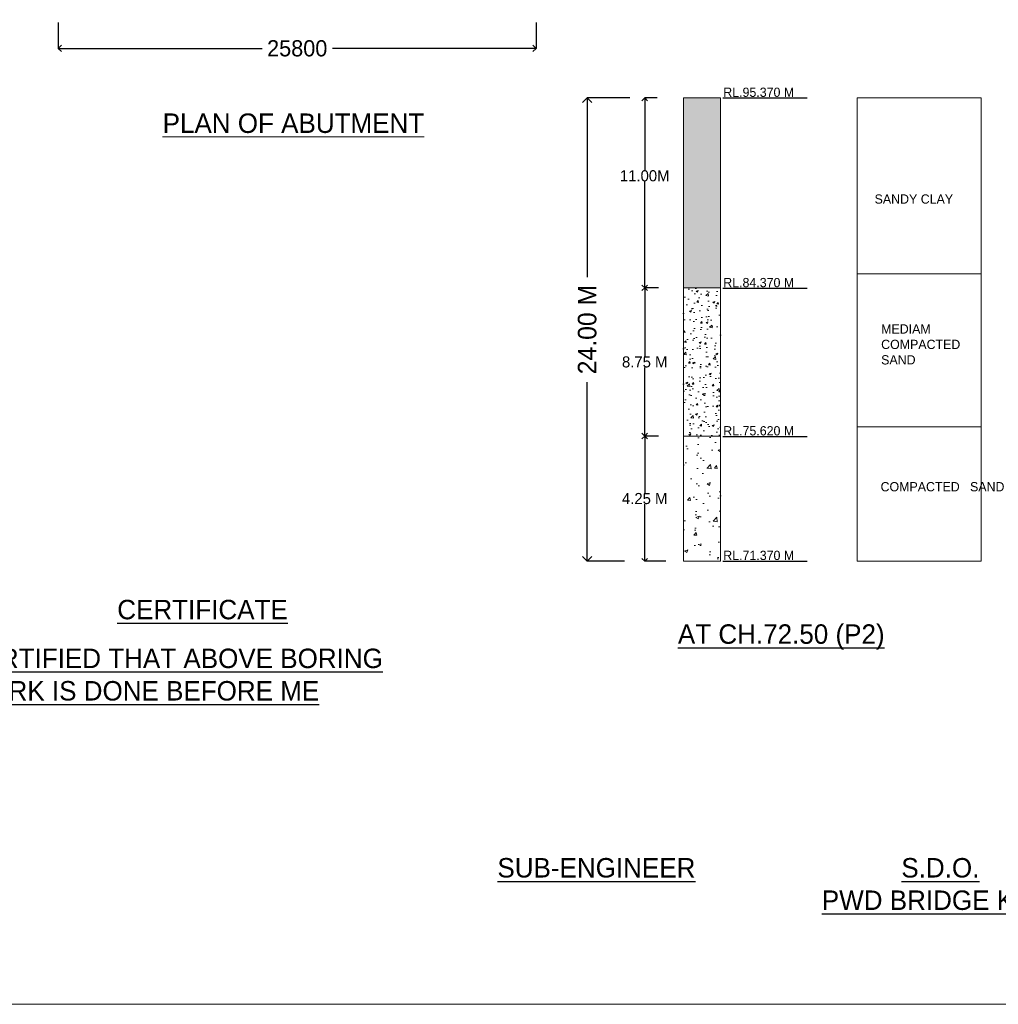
# Model space of a CAD drawing. Header units: millimetres. Extents: x -20950785 to 389010297, y -11535949 to 14056629.
# Tile 167 of 256: x 12066476 to 12119303, y -1347390 to -1294239. Entities that reach past the tile are written whole.
import ezdxf

# ---------------------------------------------------------------- set-up
doc = ezdxf.new("R2010")
doc.units = ezdxf.units.MM
doc.header["$LTSCALE"] = 60
doc.header["$MEASUREMENT"] = 0
doc.dimstyles.get("Standard").update_dxf_attribs({"dimtxt": 400, "dimasz": 215, "dimexe": 0.18, "dimexo": 0.0625, "dimgap": 0.09, "dimtad": 0, "dimtih": 1, "dimtoh": 1, "dimdec": 0, "dimzin": 4, "dimdsep": 46, "dimtxsty": 'Standard', "dimblk": 'OPEN90', "dimcen": 0, "dimadec": 0, "dimazin": 1, "dimtfac": 1, "dimtdec": 0, "dimtix": 1, "dimtofl": 0, "dimtmove": 0, "dimatfit": 3, "dimldrblk": 'OPEN30', "dimfxl": 1, "dimtolj": 1, "dimtzin": 0, "dimarcsym": 0})

# ---------------------------------------------------------------- blocks, each defined once
blk = doc.blocks.new('_Open90')
at = {"color": 0, "linetype": 'ByBlock', "lineweight": -2}
for p, q in [((0, 0), (-1, 0)), ((-0.5, 0.5), (0, 0)), ((0, 0), (-0.5, -0.5))]:
    blk.add_line(p, q, dxfattribs=at)
blk = doc.blocks.new('*D755')
at = {"color": 0, "linetype": 'Continuous', "lineweight": -2, "ltscale": 20, "transparency": 16777216}
for p, q in [((12068557, -1294397), (12068557, -1295789)), ((12094357, -1294397), (12094357, -1295789)), ((12068907, -1295789), (12079561, -1295789)), ((12094007, -1295789), (12083353, -1295789))]:
    blk.add_line(p, q, dxfattribs=at)
at = {"layer": 'Defpoints', "color": 0, "linetype": 'Continuous', "lineweight": 9, "ltscale": 20, "transparency": 16777216}
for p in [(12068557, -1294397), (12094357, -1294397), (12094357, -1295789)]:
    blk.add_point(p, dxfattribs=at)
at = {"color": 0, "linetype": 'Continuous', "lineweight": -2, "ltscale": 20, "transparency": 16777216, "xscale": 350, "yscale": 350, "zscale": 350, "rotation": 180}
blk.add_blockref('_Open90', (12068557, -1295789), dxfattribs=at)
at = {"color": 0, "linetype": 'Continuous', "lineweight": -2, "ltscale": 20, "transparency": 16777216, "xscale": 350, "yscale": 350, "zscale": 350}
blk.add_blockref('_Open90', (12094357, -1295789), dxfattribs=at)
at = {"color": 0, "linetype": 'Continuous', "lineweight": 9, "ltscale": 20, "transparency": 16777216, "insert": (12081457, -1295789), "char_height": 700, "attachment_point": 5}
blk.add_mtext('\\A1;{\\H1.25x;25800}', dxfattribs=at)
blk = doc.blocks.new('_Open30')
at = {"color": 0, "linetype": 'ByBlock', "lineweight": -2}
for p, q in [((-1, 0.27), (0, 0)), ((0, 0), (-1, -0.27)), ((0, 0), (-1, 0))]:
    blk.add_line(p, q, dxfattribs=at)
blk = doc.blocks.new('*D810')
at = {"color": 0, "lineweight": -2, "ltscale": 20, "transparency": 16777216}
for p, q in [((12100880, -1298466), (12100215, -1298466)), ((12100215, -1298766), (12100215, -1302369)), ((12100215, -1308416), (12100215, -1302969)), ((12100960, -1308716), (12100215, -1308716))]:
    blk.add_line(p, q, dxfattribs=at)
at = {"layer": 'Defpoints', "color": 0, "lineweight": 9, "ltscale": 20, "transparency": 16777216}
for p in [(12100215, -1298466), (12100880, -1298466), (12100960, -1308716)]:
    blk.add_point(p, dxfattribs=at)
at = {"color": 0, "lineweight": -2, "ltscale": 20, "transparency": 16777216, "xscale": 300, "yscale": 300, "zscale": 300}
for p, rotation in [((12100215, -1298466), 90), ((12100215, -1308716), 270)]:
    blk.add_blockref('_Open90', p, dxfattribs=dict(at, rotation=rotation))
at = {"color": 0, "lineweight": 9, "ltscale": 20, "transparency": 16777216, "insert": (12100215, -1302669), "char_height": 400, "attachment_point": 5}
blk.add_mtext('\\A1;{\\H1.5x;11.00M}', dxfattribs=at)
blk = doc.blocks.new('*D811')
at = {"color": 0, "lineweight": -2, "ltscale": 20, "transparency": 16777216}
for p, q in [((12100960, -1308716), (12100215, -1308716)), ((12100215, -1309016), (12100215, -1312416)), ((12100215, -1316416), (12100215, -1313016)), ((12100960, -1316716), (12100215, -1316716))]:
    blk.add_line(p, q, dxfattribs=at)
at = {"layer": 'Defpoints', "color": 0, "lineweight": 9, "ltscale": 20, "transparency": 16777216}
for p in [(12100215, -1308716), (12100960, -1308716), (12100960, -1316716)]:
    blk.add_point(p, dxfattribs=at)
at = {"color": 0, "lineweight": -2, "ltscale": 20, "transparency": 16777216, "xscale": 300, "yscale": 300, "zscale": 300}
for p, rotation in [((12100215, -1308716), 90), ((12100215, -1316716), 270)]:
    blk.add_blockref('_Open90', p, dxfattribs=dict(at, rotation=rotation))
at = {"color": 0, "lineweight": 9, "ltscale": 20, "transparency": 16777216, "insert": (12100215, -1312716), "char_height": 400, "attachment_point": 5}
blk.add_mtext('\\A1;{\\H1.5x;8.75 M}', dxfattribs=at)
blk = doc.blocks.new('*D812')
at = {"color": 0, "lineweight": -2, "ltscale": 20, "transparency": 16777216}
for p, q in [((12100960, -1316716), (12100215, -1316716)), ((12100215, -1317016), (12100215, -1319791)), ((12100215, -1323166), (12100215, -1320391)), ((12101356, -1323466), (12100215, -1323466))]:
    blk.add_line(p, q, dxfattribs=at)
at = {"layer": 'Defpoints', "color": 0, "lineweight": 9, "ltscale": 20, "transparency": 16777216}
for p in [(12100215, -1316716), (12100960, -1316716), (12101356, -1323466)]:
    blk.add_point(p, dxfattribs=at)
at = {"color": 0, "lineweight": -2, "ltscale": 20, "transparency": 16777216, "xscale": 300, "yscale": 300, "zscale": 300}
for p, rotation in [((12100215, -1316716), 90), ((12100215, -1323466), 270)]:
    blk.add_blockref('_Open90', p, dxfattribs=dict(at, rotation=rotation))
at = {"color": 0, "lineweight": 9, "ltscale": 20, "transparency": 16777216, "insert": (12100215, -1320091), "char_height": 400, "attachment_point": 5}
blk.add_mtext('\\A1;{\\H1.5x;4.25 M}', dxfattribs=at)
blk = doc.blocks.new('*D813')
at = {"color": 0, "lineweight": -2, "transparency": 16777216}
for p, q in [((12099409, -1298466), (12097113, -1298466)), ((12097113, -1298966), (12097113, -1308132)), ((12097113, -1322966), (12097113, -1313799)), ((12099118, -1323466), (12097113, -1323466))]:
    blk.add_line(p, q, dxfattribs=at)
at = {"layer": 'Defpoints', "color": 0, "lineweight": 9, "transparency": 16777216}
for p in [(12099409, -1298466), (12097113, -1323466), (12099118, -1323466)]:
    blk.add_point(p, dxfattribs=at)
at = {"color": 0, "lineweight": -2, "transparency": 16777216, "xscale": 500, "yscale": 500, "zscale": 500}
for p, rotation in [((12097113, -1298466), 90), ((12097113, -1323466), 270)]:
    blk.add_blockref('_Open90', p, dxfattribs=dict(at, rotation=rotation))
at = {"color": 0, "transparency": 16777216, "insert": (12097113, -1310966), "char_height": 1000, "attachment_point": 5, "rotation": 90}
blk.add_mtext('\\A1;24.00 M', dxfattribs=at)

msp = doc.modelspace()

# ---------------------------------------------------------------- hatches: boundary and pattern name
at = {"lineweight": 9, "ltscale": 20}
h = msp.add_hatch(dxfattribs=at)
h.set_pattern_fill('AR-CONC', color=256, scale=100)
h.set_pattern_definition([(50, (10157580.54, -1292098.4), (717.26018, -62.75213), [75, -825]), (355, (10157580.54, -1292098.4), (-138.75133, 752.19213), [60, -660]), (100.451444, (10157640.3, -1292103.65), (578.50885, 689.44), [63.7402, -701.1421]), (46.1842, (10157580.5, -1291898.4), (1067.24133, -165.51928), [112.5, -1237.5]), (96.635635, (10157669.5, -1291912.2), (934.66195, 974.1186), [95.61034, -1051.71376]), (351.184164, (10157580.5, -1291898.4), (934.66195, 974.1186), [90, -990]), (21, (10157680.54, -1291948.4), (596.90705, -402.61889), [75, -825]), (326, (10157680.54, -1291948.4), (243.31533, 725.15005), [60, -660]), (71.451445, (10157730.3, -1291982), (840.22238, 322.53115), [63.7402, -701.1421]), (37.5, (10157580.54, -1292098.43), (12.159855, 332.893854), [0, -652, 0, -670, 0, -662.5]), (7.5, (10157580.54, -1292098.43), (263.06954, 394.41171), [0, -382, 0, -637, 0, -252.5]), (327.5, (10157357.54, -1292098.43), (533.822436, -22.554872), [0, -250, 0, -780, 0, -1035]), (317.5, (10157257.54, -1292098.43), (583.18617, 100.10498), [0, -325, 0, -518, 0, -735])])
h.paths.add_polyline_path([(12012664.11, -1307965.78), (12010664.11, -1307965.78), (12010664.11, -1316215.78), (12012664.11, -1316215.78)])
h.paths.add_polyline_path([(12012685.05, -1328546.28), (12017314.17, -1328546.28), (12017314.17, -1327765.05), (12012685.05, -1327765.05)], flags=9)
h.paths.add_polyline_path([(12012685.05, -1324046.28), (12017314.17, -1324046.28), (12017314.17, -1323265.05), (12012685.05, -1323265.05)], flags=9)
h.paths.add_polyline_path([(12012684.55, -1316297.79), (12017314.67, -1316297.79), (12017314.67, -1315513.54), (12012684.55, -1315513.54)], flags=9)
h.paths.add_polyline_path([(12012684.55, -1308047.79), (12017314.67, -1308047.79), (12017314.67, -1307263.54), (12012684.55, -1307263.54)], flags=9)
h.paths.add_polyline_path([(12012685.05, -1298546.28), (12017314.17, -1298546.28), (12017314.17, -1297765.05), (12012685.05, -1297765.05)], flags=9)
h.paths.add_polyline_path([(12021595.04, -1326379.21), (12026206.02, -1326379.21), (12026206.02, -1324451.02), (12021595.04, -1324451.02)], flags=9)
h.paths.add_polyline_path([(12021815.09, -1303721.44), (12024063.08, -1303721.44), (12024063.08, -1302635.64), (12021815.09, -1302635.64)], flags=9)
h.paths.add_polyline_path([(12007512.65, -1333674.74), (12022051.16, -1333674.74), (12022051.16, -1331593.07), (12007512.65, -1331593.07)], flags=9)
h.paths.add_polyline_path([(12021451.29, -1321132.75), (12026084.44, -1321132.75), (12026084.44, -1318360.81), (12021451.29, -1318360.81)], flags=9)
h.paths.add_polyline_path([(12021120.07, -1312441.88), (12025775.71, -1312441.88), (12025775.71, -1311356.09), (12021120.07, -1311356.09)], flags=9)
h.paths.add_polyline_path([(12121606.44, -1257324.85), (12132415.1, -1257324.85), (12132415.1, -1255010.01), (12121606.44, -1255010.01)], flags=9)
h.paths.add_polyline_path([(12091026.86, -1162364.71), (12096279.18, -1162364.71), (12096279.18, -1161061.75), (12091026.86, -1161061.75)], flags=9)
h.paths.add_polyline_path([(12091110.75, -1160567.45), (12096363.07, -1160567.45), (12096363.07, -1159264.5), (12091110.75, -1159264.5)], flags=9)
h.paths.add_polyline_path([(12110126.39, -1161458.9), (12115668.83, -1161458.9), (12115668.83, -1160155.95), (12110126.39, -1160155.95)], flags=9)
h.paths.add_polyline_path([(12110049.65, -1159583.58), (12115592.09, -1159583.58), (12115592.09, -1158280.63), (12110049.65, -1158280.63)], flags=9)
h.paths.add_polyline_path([(12071754.67, -1161458.9), (12077297.11, -1161458.9), (12077297.11, -1160155.95), (12071754.67, -1160155.95)], flags=9)
h.paths.add_polyline_path([(12071677.93, -1159583.58), (12077220.38, -1159583.58), (12077220.38, -1158280.63), (12071677.93, -1158280.63)], flags=9)
h.paths.add_polyline_path([(12177761.12, -1321079.52), (12274462.86, -1321079.52), (12274462.86, -1312589.55), (12177761.12, -1312589.55)], flags=9)
h.paths.add_polyline_path([(12259631.47, -1340513.66), (12268765.79, -1340513.66), (12268765.79, -1336170.48), (12259631.47, -1336170.48)], flags=9)
h.paths.add_polyline_path([(12201787.25, -1331852.54), (12288569.01, -1331852.54), (12288569.01, -1324631.23), (12201787.25, -1324631.23)], flags=9)
h.paths.add_polyline_path([(12176514.25, -1340714.29), (12196585.06, -1340714.29), (12196585.06, -1336436.83), (12176514.25, -1336436.83)], flags=9)
h.paths.add_polyline_path([(12270336.56, -1311637), (12275805.47, -1311637), (12275805.47, -1308087.78), (12270336.56, -1308087.78)], flags=9)
h.paths.add_polyline_path([(12258559.43, -1346520.56), (12271232.84, -1346520.56), (12271232.84, -1342243.1), (12258559.43, -1342243.1)], flags=9)
h.paths.add_polyline_path([(12238216.72, -1311714.69), (12243277.95, -1311714.69), (12243277.95, -1308165.47), (12238216.72, -1308165.47)], flags=9)
h.paths.add_polyline_path([(12214593.55, -1311953.24), (12219926.97, -1311953.24), (12219926.97, -1308404.03), (12214593.55, -1308404.03)], flags=9)
h.paths.add_polyline_path([(12225295.53, -1340370.32), (12238054.2, -1340370.32), (12238054.2, -1336092.87), (12225295.53, -1336092.87)], flags=9)
h.paths.add_polyline_path([(12189833.66, -1311876.12), (12197554.4, -1311876.12), (12197554.4, -1308326.91), (12189833.66, -1308326.91)], flags=9)
h.paths.add_polyline_path([(12180394.43, -1328704.29), (12195206.57, -1328704.29), (12195206.57, -1324426.84), (12180394.43, -1324426.84)], flags=9)
h.paths.add_polyline_path([(12225057.41, -1346457.64), (12242003.94, -1346457.64), (12242003.94, -1342180.19), (12225057.41, -1342180.19)], flags=9)
h.paths.add_polyline_path([(12209328.47, -1289576.73), (12285374.25, -1289576.73), (12285374.25, -1163984.39), (12209328.47, -1163984.39)], flags=9)
h.paths.add_polyline_path([(12157432.7, -1251624.24), (12162685.02, -1251624.24), (12162685.02, -1250321.28), (12157432.7, -1250321.28)], flags=9)
h.paths.add_polyline_path([(12057183.35, -1237267.73), (12062725.8, -1237267.73), (12062725.8, -1235964.78), (12057183.35, -1235964.78)], flags=9)
h.paths.add_polyline_path([(12054834.37, -1261172.86), (12066191.05, -1261172.86), (12066191.05, -1258857.42), (12054834.37, -1258857.42)], flags=9)
h.paths.add_polyline_path([(12053486.18, -1270637.91), (12059613.88, -1270637.91), (12059613.88, -1269117.8), (12053486.18, -1269117.8)], flags=9)
h.paths.add_polyline_path([(12128205.24, -1259779.83), (12140029.76, -1259779.83), (12140029.76, -1257464.58), (12128205.24, -1257464.58)], flags=9)
h.paths.add_polyline_path([(12096956.73, -1224556.35), (12103696.52, -1224556.35), (12103696.52, -1223036.24), (12096956.73, -1223036.24)], flags=9)
h.paths.add_polyline_path([(12096956.73, -1226394.76), (12103084.43, -1226394.76), (12103084.43, -1224874.64), (12096956.73, -1224874.64)], flags=9)
h.paths.add_polyline_path([(12096956.73, -1227479.94), (12103084.43, -1227479.94), (12103084.43, -1225959.83), (12096956.73, -1225959.83)], flags=9)
h.paths.add_polyline_path([(12096879.65, -1228507.06), (12103007.35, -1228507.06), (12103007.35, -1226986.95), (12096879.65, -1226986.95)], flags=9)
h.paths.add_polyline_path([(12096879.65, -1234227.5), (12103007.35, -1234227.5), (12103007.35, -1232707.39), (12096879.65, -1232707.39)], flags=9)
h.paths.add_polyline_path([(12096899.42, -1237238.61), (12103027.12, -1237238.61), (12103027.12, -1235718.5), (12096899.42, -1235718.5)], flags=9)
h.paths.add_polyline_path([(12122066.07, -1236372.5), (12127318.39, -1236372.5), (12127318.39, -1235069.54), (12122066.07, -1235069.54)], flags=9)
h.paths.add_polyline_path([(12122066.07, -1235553.24), (12127318.39, -1235553.24), (12127318.39, -1234250.28), (12122066.07, -1234250.28)], flags=9)
h.paths.add_polyline_path([(12166315.03, -1235506.73), (12171567.34, -1235506.73), (12171567.34, -1234203.77), (12166315.03, -1234203.77)], flags=9)
h.paths.add_polyline_path([(12157432.7, -1248519.22), (12162685.02, -1248519.22), (12162685.02, -1247216.26), (12157432.7, -1247216.26)], flags=9)
h.paths.add_polyline_path([(12166298.29, -1228169.36), (12176137.44, -1228169.36), (12176137.44, -1226866.4), (12166298.29, -1226866.4)], flags=9)
h.paths.add_polyline_path([(12096916, -1223470.6), (12106755.15, -1223470.6), (12106755.15, -1222167.64), (12096916, -1222167.64)], flags=9)
h.paths.add_polyline_path([(12091816.82, -1229827.45), (12093415.88, -1229827.45), (12093415.88, -1228958.82), (12091816.82, -1228958.82)], flags=9)
h.paths.add_polyline_path([(12069616.82, -1229828.8), (12071215.88, -1229828.8), (12071215.88, -1228960.16), (12069616.82, -1228960.16)], flags=9)
h.paths.add_polyline_path([(12086932.73, -1229822.46), (12088531.79, -1229822.46), (12088531.79, -1228953.82), (12086932.73, -1228953.82)], flags=9)
h.paths.add_polyline_path([(12080732.73, -1229805.95), (12082331.79, -1229805.95), (12082331.79, -1228937.32), (12080732.73, -1228937.32)], flags=9)
h.paths.add_polyline_path([(12074731.76, -1229822.46), (12076330.82, -1229822.46), (12076330.82, -1228953.82), (12074731.76, -1228953.82)], flags=9)
h.paths.add_polyline_path([(12075690.97, -1223088.02), (12089152.62, -1223088.02), (12089152.62, -1221885.07), (12075690.97, -1221885.07)], flags=9)
h.paths.add_polyline_path([(12035390.86, -1223095.42), (12046692.24, -1223095.42), (12046692.24, -1222009.62), (12035390.86, -1222009.62)], flags=9)
h.paths.add_polyline_path([(12057156.8, -1228594.34), (12062409.11, -1228594.34), (12062409.11, -1227291.38), (12057156.8, -1227291.38)], flags=9)
h.paths.add_polyline_path([(12057156.8, -1227795.95), (12062409.11, -1227795.95), (12062409.11, -1226492.99), (12057156.8, -1226492.99)], flags=9)
h.paths.add_polyline_path([(12057156.8, -1226794.34), (12062409.11, -1226794.34), (12062409.11, -1225491.38), (12057156.8, -1225491.38)], flags=9)
h.paths.add_polyline_path([(12057156.8, -1224745.11), (12062933.76, -1224745.11), (12062933.76, -1223442.16), (12057156.8, -1223442.16)], flags=9)
h.paths.add_polyline_path([(12057183.35, -1234267.73), (12062725.8, -1234267.73), (12062725.8, -1232964.78), (12057183.35, -1232964.78)], flags=9)
h.paths.add_polyline_path([(12021984.97, -1257219.89), (12023546.59, -1257219.89), (12023546.59, -1256134.1), (12021984.97, -1256134.1)], flags=9)
h.paths.add_polyline_path([(12020199.47, -1257194.97), (12021761.08, -1257194.97), (12021761.08, -1256109.17), (12020199.47, -1256109.17)], flags=9)
h.paths.add_polyline_path([(12016105.02, -1285392.48), (12017978.97, -1285392.48), (12017978.97, -1284089.53), (12016105.02, -1284089.53)], flags=9)
h.paths.add_polyline_path([(12010542.3, -1285342.34), (12012416.24, -1285342.34), (12012416.24, -1284039.39), (12010542.3, -1284039.39)], flags=9)
h.paths.add_polyline_path([(12004874.68, -1285404.48), (12006748.62, -1285404.48), (12006748.62, -1284101.53), (12004874.68, -1284101.53)], flags=9)
h.paths.add_polyline_path([(12121996.12, -1227954.8), (12130193.64, -1227954.8), (12130193.64, -1225639.76), (12121996.12, -1225639.76)], flags=9)
h.paths.add_polyline_path([(12127774.78, -1253229.93), (12138492.38, -1253229.93), (12138492.38, -1252292.46), (12127774.78, -1252292.46)], flags=9)
h.paths.add_polyline_path([(12129917.44, -1252439.87), (12135485.47, -1252439.87), (12135485.47, -1251503), (12129917.44, -1251503)], flags=9)
h.paths.add_polyline_path([(12094085.6, -1243885.45), (12104894.26, -1243885.45), (12104894.26, -1241570.61), (12094085.6, -1241570.61)], flags=9)
h.paths.add_polyline_path([(12131050.28, -1268755.33), (12137573.52, -1268755.33), (12137573.52, -1267817.86), (12131050.28, -1267817.86)], flags=9)
h.paths.add_polyline_path([(12091717.16, -1270537.91), (12097844.86, -1270537.91), (12097844.86, -1269017.8), (12091717.16, -1269017.8)], flags=9)
h.paths.add_polyline_path([(12122072.59, -1273763.16), (12128214.87, -1273763.16), (12128214.87, -1272669.44), (12122072.59, -1272669.44)], flags=9)
h.paths.add_polyline_path([(12158378, -1273555.44), (12163630.32, -1273555.44), (12163630.32, -1272252.49), (12158378, -1272252.49)], flags=9)
h.paths.add_polyline_path([(12146911.17, -1294356.56), (12157562.43, -1294356.56), (12157562.43, -1292076.39), (12146911.17, -1292076.39)], flags=9)
h.paths.add_polyline_path([(12110894.79, -1294436.32), (12121546.05, -1294436.32), (12121546.05, -1292156.15), (12110894.79, -1292156.15)], flags=9)
h.paths.add_polyline_path([(12008137.99, -1290427.44), (12021957.65, -1290427.44), (12021957.65, -1288364.43), (12008137.99, -1288364.43)], flags=9)
h.paths.add_polyline_path([(12073788, -1300939.43), (12089062.36, -1300939.43), (12089062.36, -1298659.25), (12073788, -1298659.25)], flags=9)
h.paths.add_polyline_path([(12166315.03, -1229112.94), (12172091.99, -1229112.94), (12172091.99, -1227809.98), (12166315.03, -1227809.98)], flags=9)
h.paths.add_polyline_path([(12166315.03, -1236456.78), (12171567.34, -1236456.78), (12171567.34, -1235153.83), (12166315.03, -1235153.83)], flags=9)
h.paths.add_polyline_path([(12166315.03, -1233455.78), (12171567.34, -1233455.78), (12171567.34, -1232152.83), (12166315.03, -1232152.83)], flags=9)
h.paths.add_polyline_path([(12166315.03, -1232054.17), (12171567.34, -1232054.17), (12171567.34, -1230751.22), (12166315.03, -1230751.22)], flags=9)
h.paths.add_polyline_path([(12166315.03, -1231054.17), (12171567.34, -1231054.17), (12171567.34, -1229751.22), (12166315.03, -1229751.22)], flags=9)
h.paths.add_polyline_path([(12121258.71, -1251667.62), (12126523.52, -1251667.62), (12126523.52, -1250730.15), (12121258.71, -1250730.15)], flags=9)
h.paths.add_polyline_path([(12121368.34, -1248736.57), (12126620.65, -1248736.57), (12126620.65, -1247433.61), (12121368.34, -1247433.61)], flags=9)
h.paths.add_polyline_path([(12122066.07, -1233069.52), (12127318.39, -1233069.52), (12127318.39, -1231766.56), (12122066.07, -1231766.56)], flags=9)
h.paths.add_polyline_path([(12122066.07, -1231081.33), (12127318.39, -1231081.33), (12127318.39, -1229778.38), (12122066.07, -1229778.38)], flags=9)
h.paths.add_polyline_path([(12122066.07, -1230081.33), (12127318.39, -1230081.33), (12127318.39, -1228778.38), (12122066.07, -1228778.38)], flags=9)
h.paths.add_polyline_path([(12143043.02, -1227365.28), (12150066.73, -1227365.28), (12150066.73, -1226062.32), (12143043.02, -1226062.32)], flags=9)
h.paths.add_polyline_path([(12152130.23, -1227299.57), (12160081.54, -1227299.57), (12160081.54, -1225996.62), (12152130.23, -1225996.62)], flags=9)
h.paths.add_polyline_path([(12148559.5, -1228893.72), (12151110.51, -1228960.49), (12151138.92, -1227875.06), (12148587.91, -1227808.29)], flags=9)
h.paths.add_polyline_path([(12153025.69, -1228837.54), (12162660.57, -1229089.71), (12162688.97, -1228004.29), (12153054.09, -1227752.11)], flags=9)
h.paths.add_polyline_path([(12044000.33, -1224405.69), (12044001.16, -1224405.69), (12044001.16, -1224405.26), (12044000.33, -1224405.26)], flags=9)
h.paths.add_polyline_path([(12138826.58, -1146872.8), (12150027.89, -1146872.8), (12150027.89, -1144266.81), (12138826.58, -1144266.81)], flags=9)
h.paths.add_polyline_path([(12028445.87, -1147131.73), (12045102.57, -1147131.73), (12045102.57, -1144525.73), (12028445.87, -1144525.73)], flags=9)
h.paths.add_polyline_path([(12092007.15, -1157766.24), (12100029.41, -1157766.24), (12100029.41, -1156246.13), (12092007.15, -1156246.13)], flags=9)
h.paths.add_polyline_path([(12087324.75, -1156707.19), (12096304.16, -1156707.19), (12096304.16, -1155187.08), (12087324.75, -1155187.08)], flags=9)
h.paths.add_polyline_path([(12084617.66, -1154204.9), (12107890.66, -1154204.9), (12107890.66, -1152033.31), (12084617.66, -1152033.31)], flags=9)
h.paths.add_polyline_path([(12178165.5, -1194209.77), (12198480.39, -1194209.77), (12198480.39, -1191007), (12178165.5, -1191007)], flags=9)
h.paths.add_polyline_path([(12182449.75, -1211994.19), (12194764.99, -1211994.19), (12194764.99, -1206291.41), (12182449.75, -1206291.41)], flags=9)
h.paths.add_polyline_path([(12182353.33, -1201405.96), (12195097.92, -1201405.96), (12195097.92, -1198203.18), (12182353.33, -1198203.18)], flags=9)
h.paths.add_polyline_path([(12118277.4, -1191204.38), (12121487.04, -1191204.38), (12121487.04, -1187946.99), (12118277.4, -1187946.99)], flags=9)
h.paths.add_polyline_path([(12124995.62, -1186267.37), (12131123.33, -1186267.37), (12131123.33, -1184747.26), (12124995.62, -1184747.26)], flags=9)
h.paths.add_polyline_path([(12065587.4, -1191204.38), (12068797.04, -1191204.38), (12068797.04, -1187946.99), (12065587.4, -1187946.99)], flags=9)
h.paths.add_polyline_path([(12071929.81, -1186304.64), (12078057.51, -1186304.64), (12078057.51, -1184784.52), (12071929.81, -1184784.52)], flags=9)
h.paths.add_polyline_path([(12103444.68, -1187386.49), (12109572.38, -1187386.49), (12109572.38, -1185866.37), (12103444.68, -1185866.37)], flags=9)
h.paths.add_polyline_path([(12099738.43, -1192460.83), (12102631.85, -1192460.83), (12102631.85, -1189353.44), (12099738.43, -1189353.44)], flags=9)
h.paths.add_polyline_path([(12088444.68, -1187386.49), (12094572.38, -1187386.49), (12094572.38, -1185866.37), (12088444.68, -1185866.37)], flags=9)
h.paths.add_polyline_path([(12084738.43, -1192460.83), (12087631.85, -1192460.83), (12087631.85, -1189353.44), (12084738.43, -1189353.44)], flags=9)
h.paths.add_polyline_path([(12117719.79, -1203262.12), (12117719.79, -1196421.27), (12114517.01, -1196421.27), (12114517.01, -1203262.12)], flags=9)
h.paths.add_polyline_path([(12117719.79, -1212731.65), (12117719.79, -1206998.24), (12114517.01, -1206998.24), (12114517.01, -1212731.65)], flags=9)
h.paths.add_polyline_path([(12102719.79, -1203262.12), (12102719.79, -1196421.27), (12099517.01, -1196421.27), (12099517.01, -1203262.12)], flags=9)
h.paths.add_polyline_path([(12102719.79, -1212705.7), (12102719.79, -1206972.28), (12099517.01, -1206972.28), (12099517.01, -1212705.7)], flags=9)
h.paths.add_polyline_path([(12087719.79, -1203262.12), (12087719.79, -1196421.27), (12084517.01, -1196421.27), (12084517.01, -1203262.12)], flags=9)
h.paths.add_polyline_path([(12087719.79, -1212717.6), (12087719.79, -1206984.18), (12084517.01, -1206984.18), (12084517.01, -1212717.6)], flags=9)
h.paths.add_polyline_path([(12072719.79, -1203262.12), (12072719.79, -1196421.27), (12069517.01, -1196421.27), (12069517.01, -1203262.12)], flags=9)
h.paths.add_polyline_path([(12072719.79, -1212681.91), (12072719.79, -1206948.49), (12069517.01, -1206948.49), (12069517.01, -1212681.91)], flags=9)
h.paths.add_polyline_path([(12170219.79, -1203262.12), (12170219.79, -1196421.27), (12167017.01, -1196421.27), (12167017.01, -1203262.12)], flags=9)
h.paths.add_polyline_path([(12170219.79, -1213348.09), (12170219.79, -1206507.25), (12167017.01, -1206507.25), (12167017.01, -1213348.09)], flags=9)
h.paths.add_polyline_path([(12160219.79, -1203228.59), (12160219.79, -1196387.75), (12157017.01, -1196387.75), (12157017.01, -1203228.59)], flags=9)
h.paths.add_polyline_path([(12160219.79, -1213348.09), (12160219.79, -1206507.25), (12157017.01, -1206507.25), (12157017.01, -1213348.09)], flags=9)
h.paths.add_polyline_path([(11998165.5, -1194209.77), (12018480.39, -1194209.77), (12018480.39, -1191007), (11998165.5, -1191007)], flags=9)
h.paths.add_polyline_path([(12002449.75, -1211994.19), (12014764.99, -1211994.19), (12014764.99, -1206291.41), (12002449.75, -1206291.41)], flags=9)
h.paths.add_polyline_path([(12002353.33, -1201405.96), (12015097.92, -1201405.96), (12015097.92, -1198203.18), (12002353.33, -1198203.18)], flags=9)
h.paths.add_polyline_path([(12150219.79, -1203262.12), (12150219.79, -1196421.27), (12147017.01, -1196421.27), (12147017.01, -1203262.12)], flags=9)
h.paths.add_polyline_path([(12150219.79, -1213348.09), (12150219.79, -1206507.25), (12147017.01, -1206507.25), (12147017.01, -1213348.09)], flags=9)
h.paths.add_polyline_path([(12140219.79, -1203262.12), (12140219.79, -1196421.27), (12137017.01, -1196421.27), (12137017.01, -1203262.12)], flags=9)
h.paths.add_polyline_path([(12140219.79, -1213348.09), (12140219.79, -1206507.25), (12137017.01, -1206507.25), (12137017.01, -1213348.09)], flags=9)
h.paths.add_polyline_path([(12130219.79, -1203262.12), (12130219.79, -1196421.27), (12127017.01, -1196421.27), (12127017.01, -1203262.12)], flags=9)
h.paths.add_polyline_path([(12130219.79, -1213348.09), (12130219.79, -1206507.25), (12127017.01, -1206507.25), (12127017.01, -1213348.09)], flags=9)
h.paths.add_polyline_path([(12120219.79, -1203262.12), (12120219.79, -1196421.27), (12117017.01, -1196421.27), (12117017.01, -1203262.12)], flags=9)
h.paths.add_polyline_path([(12120219.79, -1212708.4), (12120219.79, -1206974.99), (12117017.01, -1206974.99), (12117017.01, -1212708.4)], flags=9)
h.paths.add_polyline_path([(12110219.79, -1203262.12), (12110219.79, -1196421.27), (12107017.01, -1196421.27), (12107017.01, -1203262.12)], flags=9)
h.paths.add_polyline_path([(12110219.79, -1212731.65), (12110219.79, -1206998.24), (12107017.01, -1206998.24), (12107017.01, -1212731.65)], flags=9)
h.paths.add_polyline_path([(12100219.79, -1203262.12), (12100219.79, -1196421.27), (12097017.01, -1196421.27), (12097017.01, -1203262.12)], flags=9)
h.paths.add_polyline_path([(12100219.79, -1212705.7), (12100219.79, -1206972.28), (12097017.01, -1206972.28), (12097017.01, -1212705.7)], flags=9)
h.paths.add_polyline_path([(12090219.79, -1203262.12), (12090219.79, -1196421.27), (12087017.01, -1196421.27), (12087017.01, -1203262.12)], flags=9)
h.paths.add_polyline_path([(12090219.79, -1212712.19), (12090219.79, -1206978.77), (12087017.01, -1206978.77), (12087017.01, -1212712.19)], flags=9)
h.paths.add_polyline_path([(12080219.79, -1203262.12), (12080219.79, -1196421.27), (12077017.01, -1196421.27), (12077017.01, -1203262.12)], flags=9)
h.paths.add_polyline_path([(12080219.79, -1212717.6), (12080219.79, -1206984.18), (12077017.01, -1206984.18), (12077017.01, -1212717.6)], flags=9)
h.paths.add_polyline_path([(12070219.79, -1203262.12), (12070219.79, -1196421.27), (12067017.01, -1196421.27), (12067017.01, -1203262.12)], flags=9)
h.paths.add_polyline_path([(12070219.79, -1212681.91), (12070219.79, -1206948.49), (12067017.01, -1206948.49), (12067017.01, -1212681.91)], flags=9)
h.paths.add_polyline_path([(12060219.79, -1203262.12), (12060219.79, -1196421.27), (12057017.01, -1196421.27), (12057017.01, -1203262.12)], flags=9)
h.paths.add_polyline_path([(12060219.79, -1212709.48), (12060219.79, -1206976.07), (12057017.01, -1206976.07), (12057017.01, -1212709.48)], flags=9)
h.paths.add_polyline_path([(12050219.79, -1203262.12), (12050219.79, -1196421.27), (12047017.01, -1196421.27), (12047017.01, -1203262.12)], flags=9)
h.paths.add_polyline_path([(12050219.79, -1212688.4), (12050219.79, -1206954.98), (12047017.01, -1206954.98), (12047017.01, -1212688.4)], flags=9)
h.paths.add_polyline_path([(12040219.79, -1203262.12), (12040219.79, -1196421.27), (12037017.01, -1196421.27), (12037017.01, -1203262.12)], flags=9)
h.paths.add_polyline_path([(12040219.79, -1212794.38), (12040219.79, -1207060.96), (12037017.01, -1207060.96), (12037017.01, -1212794.38)], flags=9)
h.paths.add_polyline_path([(12030219.79, -1203262.12), (12030219.79, -1196421.27), (12027017.01, -1196421.27), (12027017.01, -1203262.12)], flags=9)
h.paths.add_polyline_path([(12030219.79, -1212704.62), (12030219.79, -1206971.2), (12027017.01, -1206971.2), (12027017.01, -1212704.62)], flags=9)
h = msp.add_hatch(dxfattribs=at)
h.set_pattern_fill('AR-CONC', color=256, scale=50)
h.set_pattern_definition([(50, (10216698.35, -1292098.43), (358.63009, -31.376067), [37.5, -412.5]), (355, (10216698.35, -1292098.43), (-69.37567, 376.09607), [30, -330]), (100.451444, (10216728.24, -1292101.04), (289.254423, 344.719995), [31.870096, -350.571056]), (46.1842, (10216698.35, -1291998.43), (533.62067, -82.75964), [56.25, -618.75]), (96.635635, (10216742.8, -1292005.3), (467.33097, 487.0593), [47.80517, -525.85688]), (351.184164, (10216698.35, -1291998.4), (467.33097, 487.0593), [45, -495]), (21, (10216748.35, -1292023.43), (298.453526, -201.309445), [37.5, -412.5]), (326, (10216748.35, -1292023.43), (121.657666, 362.57502), [30, -330]), (71.451445, (10216773.23, -1292040.2), (420.11119, 161.265576), [31.870095, -350.571056]), (37.5, (10216698.35, -1292098.43), (6.079928, 166.446927), [0, -326, 0, -335, 0, -331.25]), (7.5, (10216698.35, -1292098.43), (131.534769, 197.205856), [0, -191, 0, -318.5, 0, -126.25]), (327.5, (10216586.85, -1292098.43), (266.911218, -11.277436), [0, -125, 0, -390, 0, -517.5]), (317.5, (10216536.85, -1292098.43), (291.593085, 50.05249), [0, -162.5, 0, -259, 0, -367.5])])
h.paths.add_polyline_path([(12104304.63, -1298465.78), (12102304.63, -1298465.78), (12102304.63, -1308715.78), (12104304.63, -1308715.78)])
h = msp.add_hatch(dxfattribs=at)
h.set_pattern_fill('AR-CONC', color=256, scale=150)
h.set_pattern_definition([(50, (10216698.35, -1292098.4), (1075.89027, -94.1282), [112.5, -1237.5]), (355, (10216698.4, -1292098.4), (-208.127, 1128.2882), [90, -990]), (100.451444, (10216788, -1292106.3), (867.76327, 1034.16), [95.6103, -1051.71317]), (46.1842, (10216698.4, -1291798.4), (1600.862, -248.2789), [168.75, -1856.25]), (96.63564, (10216831.8, -1291819.1), (1401.9929, 1461.1779), [143.4155, -1577.5706]), (351.18416, (10216698.4, -1291798.4), (1401.9929, 1461.1779), [135, -1485]), (21, (10216848.35, -1291873.4), (895.36058, -603.92834), [112.5, -1237.5]), (326, (10216848.4, -1291873.4), (364.973, 1087.72507), [90, -990]), (71.451445, (10216923, -1291923.8), (1260.33357, 483.79673), [95.6103, -1051.71317]), (37.5, (10216698.35, -1292098.43), (18.23978, 499.34078), [0, -978, 0, -1005, 0, -993.75]), (7.5, (10216698.35, -1292098.4), (394.6043, 591.61757), [0, -573, 0, -955.5, 0, -378.75]), (327.5, (10216363.85, -1292098.43), (800.73365, -33.83231), [0, -375, 0, -1170, 0, -1552.5]), (317.5, (10216213.85, -1292098.4), (874.77925, 150.15747), [0, -487.5, 0, -777, 0, -1102.5])])
h.paths.add_polyline_path([(12104304.63, -1308715.78), (12102304.63, -1308715.78), (12102304.63, -1316715.78), (12104304.63, -1316715.78)])
h = msp.add_hatch(dxfattribs=at)
h.set_pattern_fill('AR-CONC', color=256, scale=250)
h.set_pattern_definition([(50, (10216698.4, -1292098.4), (1793.1505, -156.8803), [187.5, -2062.5]), (355, (10216698.4, -1292098.4), (-346.8783, 1880.4803), [150, -1650]), (100.45144, (10216847.8, -1292111.5), (1446.2721, 1723.6), [159.3505, -1752.8553]), (46.1842, (10216698.4, -1291598.4), (2668.1033, -413.7982), [281.25, -3093.75]), (96.63564, (10216920.7, -1291633), (2336.655, 2435.2965), [239.026, -2629.2844]), (351.18416, (10216698.4, -1291598.4), (2336.655, 2435.2965), [225, -2475]), (21, (10216948.4, -1291723.4), (1492.2676, -1006.5472), [187.5, -2062.5]), (326, (10216948.4, -1291723.4), (608.2883, 1812.8751), [150, -1650]), (71.45144, (10217072.7, -1291807.3), (2100.556, 806.3279), [159.3505, -1752.8553]), (37.5, (10216698.35, -1292098.4), (30.39964, 832.23463), [0, -1630, 0, -1675, 0, -1656.25]), (7.5, (10216698.35, -1292098.4), (657.67384, 986.0293), [0, -955, 0, -1592.5, 0, -631.25]), (327.5, (10216140.85, -1292098.4), (1334.5561, -56.38718), [0, -625, 0, -1950, 0, -2587.5]), (317.5, (10215890.9, -1292098.4), (1457.9654, 250.26246), [0, -812.5, 0, -1295, 0, -1837.5])])
h.paths.add_polyline_path([(12104304.63, -1316715.78), (12102304.63, -1316715.78), (12102304.63, -1323465.78), (12104304.63, -1323465.78)])

# ---------------------------------------------------------------- linework, layer by layer
for p, q in [((12102304.63, -1323465.78), (12102304.63, -1298465.78)), ((12102304.63, -1298465.78), (12104304.63, -1298465.78)), ((12104304.63, -1298465.78), (12104304.63, -1323465.78)), ((12111676.99, -1298465.78), (12118374.67, -1298465.78)), ((12111676.99, -1323465.78), (12111676.99, -1298465.78)), ((12118374.67, -1323465.78), (12118374.67, -1298465.78)), ((12111676.99, -1307965.78), (12118374.67, -1307965.78)), ((12102304.63, -1308715.78), (12104304.63, -1308715.78)), ((12111676.99, -1316215.78), (12118374.67, -1316215.78)), ((12102304.63, -1316715.78), (12104304.63, -1316715.78)), ((12102304.63, -1323465.78), (12104304.63, -1323465.78)), ((12102304.63, -1323465.78), (12104304.63, -1323465.78)), ((12111676.99, -1323465.78), (12118374.67, -1323465.78))]:
    msp.add_line(p, q, dxfattribs=at)
at = {"color": 7}
for p, q in [((12104431.02, -1298465.78), (12108981.41, -1298465.78)), ((12104431.02, -1308740.08), (12108981.41, -1308740.08)), ((12104431.02, -1316740.68), (12108981.41, -1316740.68)), ((12104431.02, -1323465.78), (12108981.41, -1323465.78))]:
    msp.add_line(p, q, dxfattribs=at)
at = {"color": 7, "linetype": 'Continuous', "lineweight": 9, "ltscale": 20}
msp.add_lwpolyline([(12288251.85, -1347389.5), (11992388.5, -1347389.5), (11992388.5, -1140907.92), (12288251.85, -1140907.92)], close=True, dxfattribs=at)

# ---------------------------------------------------------------- texts
at = {"color": 7}
for s, height, p in [('RL.95.370 M', 500, (12104455.78, -1298405.66)), ('RL.84.370 M', 500, (12104455.78, -1308679.96)), ('RL.75.620 M', 500, (12104455.78, -1316680.56)), ('RL.71.370 M', 500, (12104455.78, -1323405.66)), ('%%UAT CH.72.50 (P2)', 1050, (12102007.51, -1327928.68))]:
    msp.add_text(s, height=height, dxfattribs=at).set_placement(p)
at = {"color": 7, "linetype": 'Continuous', "lineweight": 9, "insert": (12074191.53, -1299301.84), "char_height": 1050, "width": 18152.7749, "attachment_point": 1}
msp.add_mtext('{\\LPLAN OF ABUTMENT}', dxfattribs=at)
at = {"color": 7, "attachment_point": 1}
for s, insert, char_height, width in [('SANDY CLAY', (12112625.66, -1303669.3), 500, 6625.8825), ('MEDIAM COMPACTED   SAND', (12112979.05, -1310683.09), 500, 6625.8825), ('COMPACTED   SAND', (12112948.16, -1319199.19), 500, 6625.8825), ('{\\LCERTIFICATE}', (12071742.89, -1325555.71), 1050, 18152.7749), ('{\\LCERTIFIED THAT ABOVE BORING WORK IS DONE BEFORE ME}', (12063456.9, -1328189.88), 1050, 26112.8309), ('{\\LSUB-ENGINEER}', (12092263.68, -1339494.51), 1050, 18152.7749), ('           {\\LS.D.O.\\PPWD BRIDGE KANKER}', (12109777.37, -1339494.51), 1050, 18152.7749)]:
    msp.add_mtext(s, dxfattribs=dict(at, insert=insert, char_height=char_height, width=width))

# ---------------------------------------------------------------- dimensions: what is measured, and where the dimension line sits
at = {"color": 7, "linetype": 'Continuous', "lineweight": 9, "ltscale": 20}
dim = msp.add_linear_dim(base=(12094356.77, -1295788.77), p1=(12068556.77, -1294397.03), p2=(12094356.77, -1294397.03), text='{\\H1.25x;<>}', dimstyle='Standard', override={"dimtxt": 700, "dimasz": 350}, dxfattribs=at)
dim.commit()
dim.dimension.update_dxf_attribs({"geometry": '*D755', "text_midpoint": (12081456.77, -1295788.77)})
dim = msp.add_linear_dim(base=(12097113.2, -1323465.78), p1=(12099408.91, -1298465.78), p2=(12099117.72, -1323465.78), angle=90, text='24.00 M', dimstyle='Standard', override={"dimtxt": 1000, "dimasz": 500, "dimfxl": 300})
dim.commit()
dim.dimension.update_dxf_attribs({"geometry": '*D813', "text_midpoint": (12097113.2, -1310965.78), "text_rotation": 90})
at = {"lineweight": 9, "ltscale": 20}
dim = msp.add_linear_dim(base=(12100215.04, -1298465.78), p1=(12100959.83, -1308715.78), p2=(12100879.89, -1298465.78), angle=90, text='{\\H1.5x;11.00M}', dimstyle='Standard', override={"dimasz": 300, "dimfxl": 300}, dxfattribs=at)
dim.commit()
dim.dimension.update_dxf_attribs({"geometry": '*D810', "text_midpoint": (12100215.04, -1302669.1), "dimtype": 160})
for base, p1, p2, text, picture, middle in [((12100215.04, -1308715.78), (12100959.83, -1316715.78), (12100959.83, -1308715.78), '{\\H1.5x;8.75 M}', '*D811', (12100215.04, -1312715.78)), ((12100215.04, -1316715.78), (12101356.19, -1323465.78), (12100959.83, -1316715.78), '{\\H1.5x;4.25 M}', '*D812', (12100215.04, -1320090.78))]:
    dim = msp.add_linear_dim(base=base, p1=p1, p2=p2, angle=90, text=text, dimstyle='Standard', override={"dimasz": 300, "dimfxl": 300}, dxfattribs=at)
    dim.commit()
    dim.dimension.update_dxf_attribs({"geometry": picture, "text_midpoint": middle})

doc.saveas('drawing.dxf')
